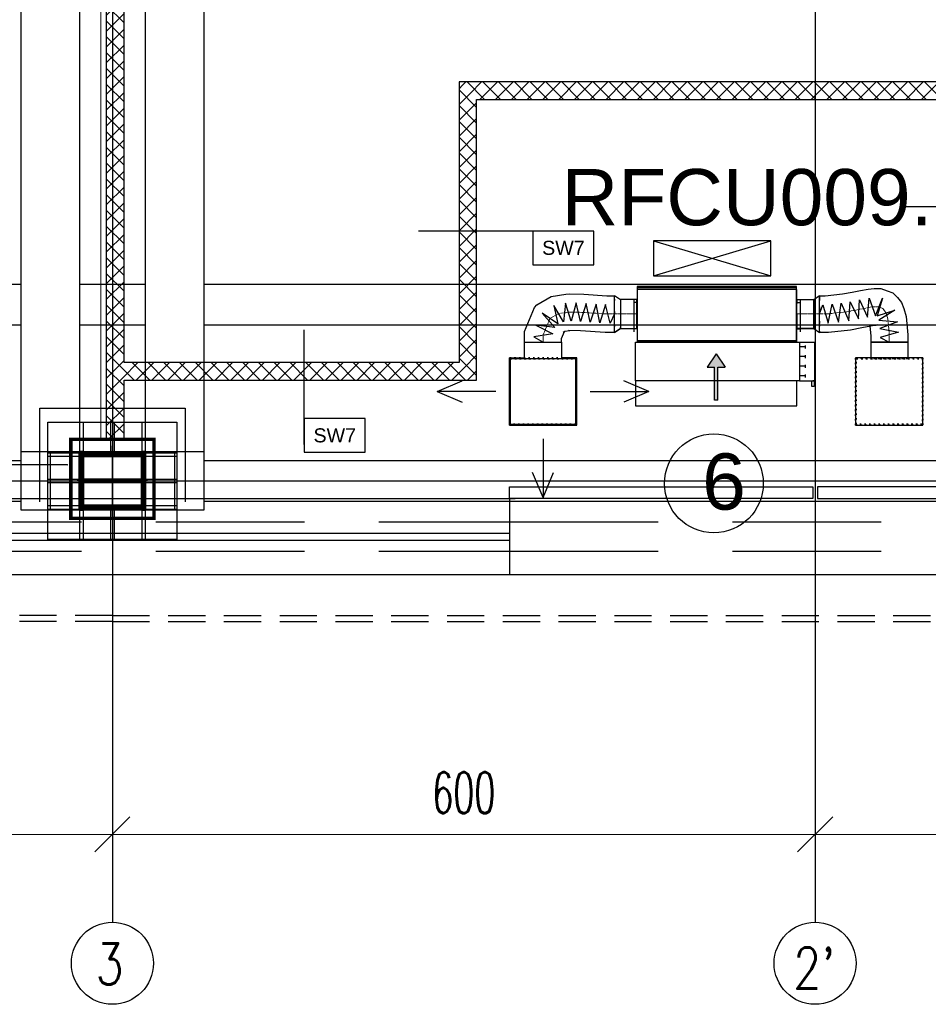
# Model space of a CAD drawing. Header units: centimetres. Extents: x -149939 to 48626, y -46000 to 152985.
# Tile 220 of 256: x -11332 to -3573, y 533 to 8936. Entities that reach past the tile are written whole.
import ezdxf

# ---------------------------------------------------------------- set-up
doc = ezdxf.new("R2010")
doc.units = ezdxf.units.CM
doc.header["$LTSCALE"] = 50
doc.header["$PDMODE"] = 35
doc.header["$PDSIZE"] = 0.1
for name, pattern in [('CADVENT_CENTERLINE', [9.9, 7.4, -1, 0.5, -1]), ('CADVENT_HIDDEN', [0.8, 0.25, -0.55]), ('Kondygnacja  -0_5$0$HIDDEN', [9.525, 6.35, -3.175]), ('Kondygnacja  -0_5$0$HIDDEN2', [4.7625, 3.175, -1.5875]), ('Osie rzutów$0$DASHDOT2', [12.7, 6.35, -3.175, 0, -3.175])]:
    doc.linetypes.add(name, pattern=pattern)
doc.layers.get('0').update_dxf_attribs({"color": 8})
doc.layers.get('DEFPOINTS').update_dxf_attribs({"color": 8})
for name, color, linetype in [('01-103-Went PP_poziom-0_5$0$L_Nawiew', 7, 'Continuous'), ('bgde-nawiewEXP', 7, 'Continuous'), ('bgde-nawiewHIDDEN', 250, 'Continuous'), ('bgde-wywiewSOL', 5, 'Continuous'), ('bgde_AJ_strzałki', 7, 'Continuous'), ('Kondygnacja  -0_5$0$ARCH_GK', 8, 'Continuous'), ('Kondygnacja  -0_5$0$ARCH_INFO_ODPORNOŚĆ OGNIOWA', 8, 'Continuous'), ('Kondygnacja  -0_5$0$ARCH_INFO_OPISY_PRZEGRODY', 8, 'Continuous'), ('Kondygnacja  -0_5$0$ARCH_KONSTR_POWYŻEJ RZUTU', 8, 'Kondygnacja  -0_5$0$HIDDEN'), ('Kondygnacja  -0_5$0$ARCH_KONSTR_POWYŻEJ RZUTU_IST', 8, 'Kondygnacja  -0_5$0$HIDDEN2'), ('Kondygnacja  -0_5$0$ARCH_KONSTRUKCJA_NIEWIDOCZNA', 8, 'Continuous'), ('Kondygnacja  -0_5$0$ARCH_NIEWIDOK_IST', 8, 'Kondygnacja  -0_5$0$HIDDEN'), ('Kondygnacja  -0_5$0$ARCH_OKŁADZINA', 8, 'Continuous'), ('Kondygnacja  -0_5$0$ARCH_SŁUPY', 8, 'Continuous'), ('Kondygnacja  -0_5$0$ARCH_WIDOK_IST', 8, 'Continuous'), ('Kondygnacja  -0_5$0$ARCH_ŚLUSARKA_OKNA_IST', 8, 'Continuous'), ('Osie rzutów$0$ARCH_INFO_OSIE_IST', 8, 'Osie rzutów$0$DASHDOT2'), ('Osie rzutów$0$ARCH_INFO_OSIE_OPISY_IST', 8, 'Continuous')]:
    doc.layers.add(name, color=color, linetype=linetype)
for name, color, linetype, lineweight in [('bgde-nawiewCEN', 7, 'Continuous', 13), ('Kondygnacja  -0_5$0$ARCH_WIDOK', 8, 'Continuous', 13), ('Osie rzutów$0$ARCH_INFO_WYMIARY', 8, 'Continuous', 9), ('RFCU', 6, 'Continuous', 30)]:
    doc.layers.add(name, color=color, linetype=linetype, lineweight=lineweight)
doc.styles.add('Arial', font='ARIAL.TTF')
doc.styles.add('Kondygnacja  -0_5$0$Arial', font='ARIAL.TTF')
doc.styles.add('Kondygnacja  -0_5$0$Standard', font='txt')
doc.styles.add('Osie rzutów$0$ROMANS-250-CM', font='romans.shx', dxfattribs={"width": 0.8, "height": 50})
doc.styles.add('Osie rzutów$0$wymiary_cuprum', font='Romans.shx', dxfattribs={"width": 0.6})
doc.dimstyles.new('Kondygnacja  -0_5$0$ISO-25', dxfattribs={"dimtxt": 2.5, "dimasz": 2.5, "dimexe": 1.25, "dimexo": 0.625, "dimtad": 1, "dimtxsty": 'Kondygnacja  -0_5$0$Standard', "dimcen": 2.5, "dimadec": 0, "dimazin": 0, "dimtfac": 1, "dimtmove": 0, "dimatfit": 3, "dimfxl": 1, "dimarcsym": 0})
doc.dimstyles.new('Osie rzutów$0$ARCH_ CT', dxfattribs={"dimtxt": 20, "dimasz": 20, "dimexe": 12, "dimexo": 20, "dimgap": 5, "dimtad": 1, "dimdec": 1, "dimrnd": 0.5, "dimzin": 9, "dimdsep": 46, "dimtxsty": 'Osie rzutów$0$wymiary_cuprum', "dimblk": 'Osie rzutów$0$_Oblique', "dimcen": 8, "dimdle": 12, "dimclrd": 256, "dimclre": 256, "dimclrt": 55, "dimadec": 1, "dimazin": 0, "dimtfac": 1, "dimtdec": 1, "dimtmove": 1, "dimatfit": 2, "dimldrblk": 'Osie rzutów$0$_Dot', "dimfxl": 50, "dimtolj": 1, "dimtzin": 0, "dimlwd": -1, "dimlwe": -1, "dimarcsym": 0})
pattern_1 = [(45, (-22513.117, -27369.858), (-6.735192, 6.735192), [])]

# ---------------------------------------------------------------- blocks, each defined once
blk = doc.blocks.new('Osie rzutów$0$_Oblique')
at = {"color": 0, "linetype": 'ByBlock', "lineweight": -2}
blk.add_line((-0.5, -0.5), (0.5, 0.5), dxfattribs=at)
blk = doc.blocks.new('*D275')
at = {"layer": 'DEFPOINTS', "color": 0}
for p in [(11660, 4732.19), (12260, 4732.19), (12260, 4698.26)]:
    blk.add_point(p, dxfattribs=at)
at = {"layer": 'Osie rzutów$0$ARCH_INFO_WYMIARY'}
for p, q in [((11660, 4717.19), (11660, 4690.26)), ((12260, 4717.19), (12260, 4690.26)), ((11652, 4698.26), (12268, 4698.26))]:
    blk.add_line(p, q, dxfattribs=at)
at = {"layer": 'Osie rzutów$0$ARCH_INFO_WYMIARY', "xscale": 30, "yscale": 30, "zscale": 30, "rotation": 180}
blk.add_blockref('Osie rzutów$0$_Oblique', (11660, 4698.26), dxfattribs=at)
at = {"layer": 'Osie rzutów$0$ARCH_INFO_WYMIARY', "xscale": 30, "yscale": 30, "zscale": 30}
blk.add_blockref('Osie rzutów$0$_Oblique', (12260, 4698.26), dxfattribs=at)
at = {"layer": 'Osie rzutów$0$ARCH_INFO_WYMIARY', "color": 55, "insert": (11960, 4733.76), "char_height": 35, "attachment_point": 5, "style": 'Osie rzutów$0$wymiary_cuprum'}
blk.add_mtext('\\A1;600', dxfattribs=at)
blk = doc.blocks.new('Osie rzutów$0$_Dot')
at = {"color": 0, "linetype": 'ByBlock', "lineweight": -2}
blk.add_line((-0.5, 0), (-1, 0), dxfattribs=at)
at = {"color": 0, "linetype": 'ByBlock', "const_width": 0.5}
blk.add_lwpolyline([(-0.25, 0, 1), (0.25, 0, 1)], format="xyb", close=True, dxfattribs=at)
blk = doc.blocks.new('*D276')
at = {"layer": 'DEFPOINTS', "color": 0}
for p in [(11060, 4732.19), (11660, 4732.19), (11660, 4698.26)]:
    blk.add_point(p, dxfattribs=at)
at = {"layer": 'Osie rzutów$0$ARCH_INFO_WYMIARY'}
for p, q in [((11060, 4717.19), (11060, 4690.26)), ((11660, 4717.19), (11660, 4690.26)), ((11052, 4698.26), (11668, 4698.26))]:
    blk.add_line(p, q, dxfattribs=at)
at = {"layer": 'Osie rzutów$0$ARCH_INFO_WYMIARY', "xscale": 30, "yscale": 30, "zscale": 30, "rotation": 180}
blk.add_blockref('Osie rzutów$0$_Oblique', (11060, 4698.26), dxfattribs=at)
at = {"layer": 'Osie rzutów$0$ARCH_INFO_WYMIARY', "xscale": 30, "yscale": 30, "zscale": 30}
blk.add_blockref('Osie rzutów$0$_Oblique', (11660, 4698.26), dxfattribs=at)
at = {"layer": 'Osie rzutów$0$ARCH_INFO_WYMIARY', "color": 55, "insert": (11360, 4733.76), "char_height": 35, "attachment_point": 5, "style": 'Osie rzutów$0$wymiary_cuprum'}
blk.add_mtext('\\A1;600', dxfattribs=at)
blk = doc.blocks.new('*D277')
at = {"layer": 'DEFPOINTS', "color": 0}
for p in [(10460, 4732.19), (11060, 4732.19), (11060, 4698.26)]:
    blk.add_point(p, dxfattribs=at)
at = {"layer": 'Osie rzutów$0$ARCH_INFO_WYMIARY'}
for p, q in [((10460, 4717.19), (10460, 4690.26)), ((11060, 4717.19), (11060, 4690.26)), ((10452, 4698.26), (11068, 4698.26))]:
    blk.add_line(p, q, dxfattribs=at)
at = {"layer": 'Osie rzutów$0$ARCH_INFO_WYMIARY', "xscale": 30, "yscale": 30, "zscale": 30, "rotation": 180}
blk.add_blockref('Osie rzutów$0$_Oblique', (10460, 4698.26), dxfattribs=at)
at = {"layer": 'Osie rzutów$0$ARCH_INFO_WYMIARY', "xscale": 30, "yscale": 30, "zscale": 30}
blk.add_blockref('Osie rzutów$0$_Oblique', (11060, 4698.26), dxfattribs=at)
at = {"layer": 'Osie rzutów$0$ARCH_INFO_WYMIARY', "color": 55, "insert": (10760, 4733.76), "char_height": 35, "attachment_point": 5, "style": 'Osie rzutów$0$wymiary_cuprum'}
blk.add_mtext('\\A1;600', dxfattribs=at)
blk = doc.blocks.new('Kondygnacja  -0_5$0$_Dot')
at = {"color": 0, "linetype": 'ByBlock', "lineweight": -2}
blk.add_line((-0.5, 0), (-1, 0), dxfattribs=at)
at = {"color": 0, "linetype": 'ByBlock', "const_width": 0.5}
blk.add_lwpolyline([(-0.25, 0, 1), (0.25, 0, 1)], format="xyb", close=True, dxfattribs=at)
blk = doc.blocks.new('Kondygnacja  -0_5$0$konstrukcja istniejąca -0.5')
at = {"layer": 'Kondygnacja  -0_5$0$ARCH_KONSTR_POWYŻEJ RZUTU_IST', "ltscale": 10}
for p, q in [((9938, 5017.5), (10981.55, 5017.5)), ((11138, 5017.5), (12181.55, 5017.5)), ((10981.55, 4982.5), (9938, 4982.5)), ((12181.55, 4982.5), (11138, 4982.5))]:
    blk.add_line(p, q, dxfattribs=at)
for points in [[(10982, 5025), (10982, 6175)], [(11032, 6175), (11032, 5025)], [(11088, 6175), (11088, 5025)], [(11138, 6175), (11138, 5025)], [(9938, 5167.89), (10982, 5167.89)], [(11032, 5167.89), (11088, 5167.89)], [(11138, 5167.89), (12182, 5167.89)], [(10982, 5132.89), (9938, 5132.89)], [(11088, 5132.89), (11032, 5132.89)], [(12182, 5132.89), (11138, 5132.89)], [(11138, 4975), (10982, 4975), (10982, 5025), (11138, 5025), (11138, 4975)]]:
    blk.add_lwpolyline(points, dxfattribs=at)
at = {"layer": 'Kondygnacja  -0_5$0$ARCH_KONSTR_POWYŻEJ RZUTU_IST', "ltscale": 10, "elevation": 0}
for points in [[(11007, 5025), (11007, 4975)], [(11113, 5025), (11113, 4975)]]:
    blk.add_lwpolyline(points, dxfattribs=at)
blk = doc.blocks.new('A$C5B3E7367')
at = {"layer": '01-103-Went PP_poziom-0_5$0$L_Nawiew'}
h = blk.add_hatch(color=256, dxfattribs=at)
h.paths.add_polyline_path([(215, 704), (215, 674), (331.7, 674), (331.7, 612.1), (445.9, 689), (331.7, 765.9), (331.7, 704)])
h.paths.add_polyline_path([(48.3, 704), (48.3, 674), (215, 674), (215, 704)])
for p, q in [((215, 1525), (165, 1525)), ((165, 1525), (165, 1505)), ((215, 1400), (215, 1530)), ((545, 1530), (215, 1530)), ((215, 1530), (215, 1515)), ((545, 1400), (545, 1530)), ((165, 1505), (215, 1505)), ((243.8, 1452), (268.8, 1452)), ((256.2, 1452), (256.2, 1400)), ((326.2, 1452), (351.2, 1452)), ((338.8, 1452), (338.8, 1400)), ((408.8, 1452), (433.8, 1452)), ((421.2, 1452), (421.2, 1400)), ((491.2, 1452), (516.2, 1452)), ((503.8, 1452), (503.8, 1400)), ((0, 1378), (215, 1378)), ((0, 0), (0, 1378)), ((545, 1400), (215, 1400)), ((215, 1400), (215, 1378)), ((215, 1378), (215, 0)), ((545, 0), (545, 1400)), ((445.9, 689), (331.7, 765.9)), ((331.7, 704), (331.7, 765.9)), ((48.3, 704), (331.7, 704)), ((48.3, 704), (48.3, 674)), ((48.3, 674), (331.7, 674)), ((445.9, 689), (331.7, 612.1)), ((331.7, 612.1), (331.7, 674)), ((215, 0), (0, 0)), ((215, 0), (545, 0))]:
    blk.add_line(p, q, dxfattribs=at)
blk = doc.blocks.new('A$C53CA46B8')
at = {"layer": 'bgde-wywiewSOL'}
for p, q in [((112.9, 511.1), (-162.1, 511.1)), ((-137.1, 481.1), (-137.1, 511.1)), ((87.9, 481.1), (87.9, 511.1)), ((200.4, 481.1), (-249.6, 481.1)), ((-249.6, 481.1), (-249.6, -878.9)), ((200.4, 481.1), (200.4, -878.9)), ((200.4, -878.9), (-249.6, -878.9)), ((112.9, -908.9), (-162.1, -908.9)), ((-137.1, -878.9), (-137.1, -908.9)), ((87.9, -878.9), (87.9, -908.9))]:
    blk.add_line(p, q, dxfattribs=at)
at = {"layer": '01-103-Went PP_poziom-0_5$0$L_Nawiew'}
blk.add_blockref('A$C5B3E7367', (-794.6, -893.9), dxfattribs=at)
blk = doc.blocks.new('strzałki')
at = {"layer": 'bgde_AJ_strzałki'}
for p, q in [((-903.6, 0), (-691.1, 89.7, 3433)), ((903.6, 0), (691.1, 89.7, 3433)), ((-403.6, 0), (-903.6, 0)), ((-903.6, 0), (-691.1, -89.7, 3433)), ((403.6, 0), (903.6, 0)), ((903.6, 0), (691.1, -89.7, 3433)), ((0, -403.6), (0, -903.6)), ((0, -903.6), (-89.7, -691.1, 3433)), ((0, -903.6), (89.7, -691.1, 3433))]:
    blk.add_line(p, q, dxfattribs=at)
blk = doc.blocks.new('Osie rzutów')
at = {"layer": 'Osie rzutów$0$ARCH_INFO_OSIE_IST', "ltscale": 10}
for p, q in [((11060, 12510), (11060, 4623.26)), ((11660, 12510), (11660, 4623.26)), ((11060, 4970), (11060, 5030)), ((4436.04, 5000), (15156.54, 5000)), ((11090, 5000), (11030, 5000))]:
    blk.add_line(p, q, dxfattribs=at)
at = {"layer": 'Osie rzutów$0$ARCH_INFO_OSIE_OPISY_IST'}
for centre in [(11060, 4588.26), (11660, 4588.26)]:
    blk.add_circle(centre, 35, dxfattribs=at)
at = {"layer": 'Osie rzutów$0$ARCH_INFO_OSIE_OPISY_IST', "style": 'Osie rzutów$0$ROMANS-250-CM', "width": 0.8}
for s, p in [('3', (11045.56, 4570.23)), ("2'", (11641.26, 4566.62))]:
    blk.add_text(s, height=35, dxfattribs=at).set_placement(p)
at = {"layer": 'Osie rzutów$0$ARCH_INFO_WYMIARY'}
for base, p1, p2, picture, middle in [((11060, 4698.26), (10460, 4732.19), (11060, 4732.19), '*D277', (10760, 4733.76)), ((11660, 4698.26), (11060, 4732.19), (11660, 4732.19), '*D276', (11360, 4733.76)), ((12260, 4698.26), (11660, 4732.19), (12260, 4732.19), '*D275', (11960, 4733.76))]:
    dim = blk.add_linear_dim(base=base, p1=p1, p2=p2, dimstyle='Osie rzutów$0$ARCH_ CT', override={"dimtxt": 35, "dimasz": 30, "dimexe": 8, "dimexo": 15, "dimgap": 18, "dimdle": 8}, dxfattribs=at)
    dim.commit()
    dim.dimension.update_dxf_attribs({"geometry": picture, "text_midpoint": middle})

msp = doc.modelspace()

# ---------------------------------------------------------------- hatches: boundary and pattern name
at = {"layer": 'Kondygnacja  -0_5$0$ARCH_GK', "linetype": 'Continuous', "lineweight": -3}
h = msp.add_hatch(dxfattribs=at)
h.set_pattern_fill('ANSI37', color=256, scale=30, angle=-360, style=0)
h.set_pattern_definition([(45, (-121140, -45000), (-67.35192, 67.35192), []), (135, (-121140, -45000), (-67.35192, -67.35192), [])])
h.paths.add_polyline_path([(-10440, 14070), (-10590, 14220), (-10590, 5935), (-10477.5, 5935), (-10440, 6010)], flags=0)
h.paths.add_polyline_path([(-10440, 5860), (-10477.5, 5935), (-10590, 5935), (-10590, 5355), (-10440, 5355)], flags=0)
h = msp.add_hatch(dxfattribs=at)
h.set_pattern_fill('ANSI37', color=256, scale=30, angle=-360, style=0)
h.set_pattern_definition([(45, (-121140, -45000), (-67.35192, 67.35192), []), (135, (-121140, -45000), (-67.35192, -67.35192), [])])
h.paths.add_polyline_path([(-7580, 8405), (-7430, 8255), (2050, 8255), (1900, 8405)], flags=0)
h = msp.add_hatch(dxfattribs=at)
h.set_pattern_fill('ANSI37', color=256, scale=30, angle=-360, style=0)
h.set_pattern_definition([(45, (-121140, -45000), (-67.35192, 67.35192), []), (135, (-121140, -45000), (-67.35192, -67.35192), [])])
h.paths.add_polyline_path([(-7430, 8255), (-7580, 8405), (-7580, 6010), (-7430, 5860)], flags=0)
h = msp.add_hatch(dxfattribs=at)
h.set_pattern_fill('ANSI37', color=256, scale=30, style=0)
h.set_pattern_definition([(45, (-121140, -45000), (-67.35192, 67.35192), []), (135, (-121140, -45000), (-67.35192, -67.35192), [])])
h.paths.add_polyline_path([(-7430, 5860), (-7580, 6010), (-10440, 6010), (-10477.5, 5935), (-10440, 5860)], flags=0)
at = {"layer": 'Kondygnacja  -0_5$0$ARCH_SŁUPY', "lineweight": 40}
h = msp.add_hatch(dxfattribs=at)
h.set_pattern_fill('ANSI31', color=256, scale=3, style=0)
h.set_pattern_definition(pattern_1)
h.paths.add_polyline_path([(-10820, 5250), (-10820, 4750), (-10790, 4750), (-10790, 5250)])
h = msp.add_hatch(dxfattribs=at)
h.set_pattern_fill('ANSI31', color=256, scale=3, style=0)
h.set_pattern_definition(pattern_1)
h.paths.add_polyline_path([(-10290, 5210), (-10290, 5240), (-10790, 5240), (-10790, 5210)])
h = msp.add_hatch(dxfattribs=at)
h.set_pattern_fill('ANSI31', color=256, scale=3, style=0)
h.set_pattern_definition(pattern_1)
h.paths.add_polyline_path([(-10290, 4750), (-10260, 4750), (-10260, 5250), (-10290, 5250)])
h = msp.add_hatch(dxfattribs=at)
h.set_pattern_fill('ANSI31', color=256, scale=3, style=0)
h.set_pattern_definition(pattern_1)
h.paths.add_polyline_path([(-10290, 4985), (-10290, 5015), (-10790, 5015), (-10790, 4985)])
h = msp.add_hatch(dxfattribs=at)
h.set_pattern_fill('ANSI31', color=256, scale=3, style=0)
h.set_pattern_definition(pattern_1)
h.paths.add_polyline_path([(-10290, 4760), (-10290, 4790), (-10790, 4790), (-10790, 4760)])

# ---------------------------------------------------------------- linework, layer by layer
at = {"layer": 'bgde-nawiewCEN', "linetype": 'CADVENT_CENTERLINE', "ltscale": 0.06}
for p, q in [((-4107.669, 6475.004), (-4182.32, 6459.549)), ((-4046.936, 6484.994), (-4107.669, 6475.004)), ((-3998.9, 6485.106), (-4046.936, 6484.994)), ((-3962.338, 6470.926), (-3998.9, 6485.106)), ((-6804.18, 6385.844), (-6734.533, 6426.829)), ((-6734.533, 6426.829), (-6641.811, 6441.046)), ((-6641.811, 6441.046), (-6528.775, 6438.642)), ((-6528.775, 6438.642), (-6325.492, 6424.545)), ((-6325.492, 6424.545), (-6252.8, 6424.545)), ((-6252.8, 6424.545), (-6202.8, 6424.545)), ((-6202.8, 6424.545), (-6062.8, 6424.545)), ((-6058.8, 6424.545), (-6062.8, 6424.545)), ((-4698.8, 6424.545), (-4694.8, 6424.545)), ((-4552.005, 6424.545), (-4694.8, 6424.545)), ((-4502.005, 6424.545), (-4552.005, 6424.545)), ((-4440.135, 6424.545), (-4502.005, 6424.545)), ((-4272.112, 6443.045), (-4440.135, 6424.545)), ((-4182.32, 6459.549), (-4272.112, 6443.045)), ((-3936.027, 6438.039), (-3962.338, 6470.926)), ((-3918.748, 6382.032), (-3936.027, 6438.039)), ((-6863.21, 6245.473), (-6804.18, 6385.844)), ((-3906.39, 6240.743), (-3918.748, 6382.032)), ((-6863.21, 6182.997), (-6863.21, 6245.473)), ((-3906.39, 6182.997), (-3906.39, 6240.743))]:
    msp.add_line(p, q, dxfattribs=at)
at = {"layer": 'bgde-nawiewEXP', "linetype": 'Continuous'}
for points in [[(-6058.8, 6649.545), (-4698.8, 6649.545), (-4698.8, 6659.545), (-6058.8, 6659.545)], [(-6058.8, 6199.545), (-4698.8, 6199.545), (-4698.8, 6649.545), (-6058.8, 6649.545)], [(-4694.8, 6299.545), (-4694.8, 6549.545), (-4552.005, 6549.545), (-4552.005, 6299.545)], [(-7143.21, 5482.997), (-6583.21, 5482.997), (-6583.21, 6042.997), (-7143.21, 6042.997)], [(-4193.89, 5475.497), (-3618.89, 5475.497), (-3618.89, 6050.497), (-4193.89, 6050.497)]]:
    msp.add_lwpolyline(points, close=True, dxfattribs=at)
for points in [[(-4502.005, 6579.622), (-4453.403, 6579.622), (-4305.3, 6595.93), (-4224.225, 6610.831), (-4151.221, 6625.945), (-4088.062, 6636.334), (-4034.501, 6641.496), (-3978.058, 6641.628), (-3924.769, 6622.967), (-3877.686, 6604.706), (-3836.909, 6565.533), (-3801.82, 6521.674), (-3783.715, 6472.567), (-3762.61, 6404.161), (-3748.89, 6247.3), (-3748.89, 6182.997), (-4063.89, 6182.997), (-4063.89, 6050.497)], [(-7020.71, 6182.997), (-7020.71, 6276.301), (-6935.091, 6479.9), (-6917.304, 6501.919), (-6793.334, 6574.869), (-6667.38, 6594.183), (-6638.535, 6596.937), (-6514.639, 6594.302), (-6317.48, 6580.629), (-6252.8, 6580.629)], [(-6252.8, 6551.955), (-6252.8, 6582.045), (-6202.8, 6549.545), (-6202.8, 6299.545), (-6062.8, 6299.545), (-6062.8, 6549.545), (-6202.8, 6549.545), (-6202.8, 6299.545), (-6202.8, 6299.545), (-6252.8, 6267.045)], [(-6252.8, 6549.811), (-6252.8, 6578.835)], [(-4694.8, 6299.545), (-4552.005, 6299.545), (-4552.005, 6549.545), (-4502.005, 6582.045), (-4502.005, 6555.431)], [(-4502.005, 6553.658), (-4502.005, 6578.894)], [(-6252.8, 6549.811), (-6252.8, 6538.285)], [(-6252.8, 6452.863), (-6252.8, 6544.456)], [(-6252.8, 6445.613), (-6252.8, 6528.165)], [(-6062.8, 6299.545), (-6062.8, 6549.545), (-6058.8, 6549.545)], [(-4698.8, 6549.545), (-4694.8, 6549.545), (-4694.8, 6540.03)], [(-4694.8, 6540.03), (-4694.8, 6549.545)], [(-4694.8, 6512.933), (-4694.8, 6540.03)], [(-4694.8, 6540.03), (-4694.8, 6512.933)], [(-4694.8, 6424.545), (-4694.8, 6512.933)], [(-4502.005, 6553.658), (-4502.005, 6538.764)], [(-4502.005, 6484.817), (-4502.005, 6547.38)], [(-4502.005, 6452.06), (-4502.005, 6528.307)], [(-4502.005, 6484.817), (-4502.005, 6459)], [(-6252.8, 6445.613), (-6252.8, 6430.268)], [(-6252.8, 6337.182), (-6252.8, 6439.624)], [(-6252.8, 6329.074), (-6252.8, 6416.796)], [(-4694.8, 6424.545), (-4694.8, 6376.709)], [(-4694.8, 6376.709), (-4694.8, 6424.545)], [(-4502.005, 6452.06), (-4502.005, 6431.426)], [(-4502.005, 6364.272), (-4502.005, 6444.787)], [(-4502.005, 6334.345), (-4502.005, 6416.938)], [(-6645.087, 6285.155), (-6542.91, 6282.982), (-6333.504, 6268.46), (-6252.8, 6268.46), (-6252.8, 6309.966)], [(-6252.8, 6329.074), (-6252.8, 6318.899)], [(-6252.8, 6272.678), (-6252.8, 6325.959)], [(-6202.8, 6299.545), (-6202.8, 6309.06)], [(-4694.8, 6336.156), (-4694.8, 6376.709)], [(-4694.8, 6376.709), (-4694.8, 6336.156)], [(-4694.8, 6336.156), (-4694.8, 6309.06)], [(-4694.8, 6299.545), (-4694.8, 6336.156)], [(-4502.005, 6364.272), (-4502.005, 6342.385)], [(-4502.005, 6334.345), (-4502.005, 6320.057)], [(-4502.005, 6269.467), (-4426.868, 6269.467), (-4238.924, 6290.161), (-4140.415, 6308.267), (-4064.117, 6324.062), (-4005.811, 6333.654)], [(-4502.005, 6279.034), (-4502.005, 6330.336)], [(-4502.005, 6269.467), (-4502.005, 6310.024)], [(-4071.615, 6322.51), (-4063.89, 6234.186), (-4063.89, 6182.997), (-3748.89, 6182.997), (-3748.89, 6050.497)], [(-4036.866, 6328.545), (-4019.742, 6328.585)], [(-7020.71, 6182.997), (-6705.71, 6182.997), (-6705.71, 6214.645), (-6679.724, 6276.438)], [(-6691.056, 6269.77), (-6675.731, 6278.788), (-6635.53, 6284.952)], [(-6252.8, 6268.46), (-6252.8, 6267.045), (-6202.8, 6299.545)], [(-6062.8, 6299.545), (-6058.8, 6299.545)], [(-4698.8, 6299.545), (-4694.8, 6299.545)], [(-4694.8, 6299.545), (-4698.8, 6299.545)], [(-4552.005, 6299.545), (-4502.005, 6267.045), (-4502.005, 6269.467)], [(-4502.005, 6279.034), (-4502.005, 6273.898)], [(-7020.71, 6042.997), (-7020.71, 6182.997), (-6705.71, 6182.997), (-6705.71, 6042.997)], [(-7150.71, 5475.497), (-6575.71, 5475.497), (-6575.71, 6050.497), (-6705.71, 6050.497)], [(-7150.71, 5475.497), (-7150.71, 6050.497), (-7020.71, 6050.497)]]:
    msp.add_lwpolyline(points, dxfattribs=at)
at = {"layer": 'bgde-nawiewHIDDEN', "linetype": 'CADVENT_HIDDEN'}
for points in [[(-6252.8, 6580.629), (-6252.8, 6578.835)], [(-4502.005, 6579.622), (-4502.005, 6578.894)], [(-4502.005, 6547.38), (-4502.005, 6555.431)], [(-6252.8, 6544.456), (-6252.8, 6551.955)], [(-6252.8, 6528.165), (-6252.8, 6538.285)], [(-6058.8, 6299.545), (-6058.8, 6549.545)], [(-4698.8, 6299.545), (-4698.8, 6549.545)], [(-4502.005, 6528.307), (-4502.005, 6538.764)], [(-6252.8, 6439.624), (-6252.8, 6452.863)], [(-6252.8, 6416.796), (-6252.8, 6430.268)], [(-4502.005, 6444.787), (-4502.005, 6459)], [(-4502.005, 6416.938), (-4502.005, 6431.426)], [(-6252.8, 6325.959), (-6252.8, 6337.182)], [(-6252.8, 6309.966), (-6252.8, 6318.899)], [(-4502.005, 6330.336), (-4502.005, 6342.385)], [(-4502.005, 6310.024), (-4502.005, 6320.057)], [(-6252.8, 6268.46), (-6252.8, 6272.678)], [(-4502.005, 6269.467), (-4502.005, 6273.898)], [(-7020.71, 6182.997), (-6705.71, 6182.997)], [(-4063.89, 6182.997), (-3748.89, 6182.997)]]:
    msp.add_lwpolyline(points, dxfattribs=at)
at = {"layer": 'bgde-nawiewHIDDEN'}
for points in [[(-4502.005, 6424.545), (-4475.266, 6503.557), (-4428.646, 6347.572), (-4395.628, 6507.484), (-4339.743, 6354.546), (-4316.647, 6516.048), (-4253.292, 6366.311), (-4239.99, 6528.511), (-4169.329, 6381.829), (-4161.305, 6544.345), (-4091.267, 6397.974), (-4079.673, 6560.073), (-4024.489, 6407.739), (-3965.316, 6558.321), (-4010.022, 6408.495), (-3858.423, 6457.216), (-3997.208, 6372.781), (-3835.442, 6357.813), (-3988.388, 6301.599), (-3829.023, 6268.813), (-3985.424, 6223.284), (-3906.39, 6182.997)], [(-6252.8, 6424.545), (-6289.388, 6346.163), (-6328.364, 6504.919), (-6378.85, 6349.709), (-6410.495, 6509.477), (-6461.447, 6355.138), (-6493.399, 6515.274), (-6544.015, 6360.642), (-6580.364, 6519.869), (-6621.666, 6362.805), (-6670.54, 6518.18), (-6689.311, 6357.071), (-6771.325, 6497.44), (-6736.136, 6340.217), (-6869.871, 6430.787), (-6762.49, 6310.558), (-6923.738, 6329.513), (-6779.309, 6255.506), (-6940.413, 6230.876), (-6863.21, 6182.997)]]:
    msp.add_lwpolyline(points, dxfattribs=at)
at = {"layer": 'bgde-nawiewHIDDEN', "linetype": 'CADVENT_HIDDEN'}
for points in [[(-7150.71, 5475.497), (-6575.71, 5475.497), (-6575.71, 6050.497), (-7150.71, 6050.497)], [(-7150.71, 6050.497), (-7150.71, 6050.497)], [(-7143.21, 5482.997), (-7143.21, 6042.997), (-6583.21, 6042.997), (-6583.21, 5482.997)], [(-7143.21, 6042.997), (-7143.21, 6042.997)], [(-7143.21, 6042.997), (-7143.21, 6042.997)], [(-7020.71, 6042.997), (-6705.71, 6042.997), (-7008.721, 6042.997)], [(-6583.21, 6042.997), (-6583.21, 6042.997)], [(-6575.71, 6050.497), (-6575.71, 6050.497)], [(-4193.89, 5475.497), (-4193.89, 6050.497), (-3618.89, 6050.497), (-3618.89, 5475.497)], [(-4186.39, 5482.997), (-4186.39, 6042.997), (-3626.39, 6042.997), (-3626.39, 5482.997)], [(-4186.39, 6042.997), (-4186.39, 6042.997)], [(-4063.89, 6042.997), (-3748.89, 6042.997), (-4051.901, 6042.997)], [(-3626.39, 6042.997), (-3626.39, 6042.997)], [(-3626.39, 6042.997), (-3626.39, 6042.997)], [(-7150.71, 5475.497), (-7150.71, 5475.497)], [(-7143.21, 5482.997), (-7143.21, 5482.997)], [(-6583.21, 5482.997), (-6583.21, 5482.997)], [(-6575.71, 5475.497), (-6575.71, 5475.497)], [(-4193.89, 5475.497), (-4193.89, 5475.497)], [(-4186.39, 5482.997), (-4186.39, 5482.997)], [(-3626.39, 5482.997), (-3626.39, 5482.997)]]:
    msp.add_lwpolyline(points, close=True, dxfattribs=at)
at = {"layer": 'bgde_AJ_strzałki'}
msp.add_line((-3315.436, 7339.46, -1147), (-3815.436, 7339.46, -1147), dxfattribs=at)
at = {"layer": 'Kondygnacja  -0_5$0$ARCH_GK', "linetype": 'Continuous', "lineweight": -3}
for p, q in [((-10590, 5355), (-10590, 14220)), ((-10440, 6010), (-10440, 14070)), ((1900, 8405), (-7580, 8405)), ((-7580, 8405), (-7580, 6010)), ((-7430, 8255), (2050, 8255)), ((-7430, 5860), (-7430, 8255)), ((-7580, 6010), (-10440, 6010)), ((-10440, 5355), (-10440, 5860)), ((-10440, 5860), (-7430, 5860)), ((-10590, 5355), (-10440, 5355))]:
    msp.add_line(p, q, dxfattribs=at)
at = {"layer": 'Kondygnacja  -0_5$0$ARCH_INFO_OPISY_PRZEGRODY'}
for points in [[(-6949.19, 7132.5), (-7925.81, 7132.5)], [(-8901.25, 5311.599), (-8901.25, 6288.219)]]:
    msp.add_lwpolyline(points, dxfattribs=at)
for points in [[(-6949.19, 6844.5), (-6429.19, 6844.5), (-6429.19, 7132.5), (-6949.19, 7132.5), (-6949.19, 6844.5)], [(-8901.25, 5243.996), (-8381.25, 5243.996), (-8381.25, 5531.996), (-8901.25, 5531.996), (-8901.25, 5243.996)]]:
    msp.add_lwpolyline(points, close=True, dxfattribs=at)
at = {"layer": 'Kondygnacja  -0_5$0$ARCH_KONSTRUKCJA_NIEWIDOCZNA'}
msp.add_lwpolyline([(-9990, 5500), (-9990, 4500), (-11090, 4500), (-11090, 5500)], close=True, dxfattribs=at)
for points in [[(-10820, 5500), (-10820, 5250)], [(-10790, 5500), (-10790, 5250)], [(-10555, 5500), (-10555, 5240)], [(-10525, 5500), (-10525, 5240)], [(-10290, 5500), (-10290, 5250)], [(-10260, 5500), (-10260, 5250)], [(-11090, 5240), (-10820, 5240)], [(-10260, 5240), (-9990, 5240)], [(-11090, 5210), (-10820, 5210)], [(-10260, 5210), (-9990, 5210)], [(-11090, 5015), (-10820, 5015)], [(-11090, 4985), (-10820, 4985)], [(-10260, 5015), (-9990, 5015)], [(-10260, 4985), (-9990, 4985)], [(-11090, 4790), (-10820, 4790)], [(-11090, 4760), (-10820, 4760)], [(-10820, 4750), (-10820, 4500)], [(-10790, 4750), (-10790, 4500)], [(-10555, 4760), (-10555, 4500)], [(-10525.06, 4760), (-10525.06, 4500)], [(-10290, 4750), (-10290, 4500)], [(-10260, 4790), (-9990, 4790)], [(-10260, 4760), (-9990, 4760)], [(-10260, 4750), (-10260, 4500)]]:
    msp.add_lwpolyline(points, dxfattribs=at)
at = {"layer": 'Kondygnacja  -0_5$0$ARCH_NIEWIDOK_IST', "ltscale": 4}
for p, q in [((-13980, 4650), (-7150, 4650)), ((-7150, 4650), (13810, 4650)), ((-13980, 4400), (-7150, 4400)), ((-7150, 4400), (14060, 4400))]:
    msp.add_line(p, q, dxfattribs=at)
at = {"layer": 'Kondygnacja  -0_5$0$ARCH_NIEWIDOK_IST'}
for points in [[(-10540, 3800), (1460, 3799.984), (2460, 2799.984), (3460, 3799.984), (3460, 4750)], [(-10540, 3850), (1480.711, 3849.984), (2460, 2870.695), (3410, 3820.695), (3410, 4750)], [(-10540, 3800.015), (-22700, 3799.984), (-23700, 2799.984), (-24700, 3799.984), (-24700, 4349.984)], [(-10540, 3850), (-22720.711, 3849.984), (-23700, 2870.695), (-24650, 3820.695), (-24650, 4349.984)]]:
    msp.add_lwpolyline(points, dxfattribs=at)
at = {"layer": 'Kondygnacja  -0_5$0$ARCH_OKŁADZINA'}
msp.add_lwpolyline([(-11160, 4820), (-11160, 5620), (-9920, 5620), (-9920, 4820)], dxfattribs=at)
at = {"layer": 'Kondygnacja  -0_5$0$ARCH_SŁUPY', "lineweight": 40}
for p, q in [((-10790, 5015), (-10290, 5015)), ((-10290, 4985), (-10790, 4985))]:
    msp.add_line(p, q, dxfattribs=at)
at = {"layer": 'Kondygnacja  -0_5$0$ARCH_SŁUPY', "lineweight": 50, "const_width": 30}
msp.add_lwpolyline([(-10895, 5355), (-10185, 5355), (-10185, 4680), (-10895, 4680)], close=True, dxfattribs=at)
at = {"layer": 'Kondygnacja  -0_5$0$ARCH_SŁUPY', "lineweight": 40}
for points in [[(-10820, 5250), (-10790, 5250), (-10790, 4750), (-10820, 4750)], [(-10290, 5250), (-10260, 5250), (-10260, 4750), (-10290, 4750)]]:
    msp.add_lwpolyline(points, close=True, dxfattribs=at)
for points in [[(-10290, 5240), (-10790, 5240)], [(-10790, 5210), (-10290, 5210)], [(-10290, 4790), (-10790, 4790)], [(-10790, 4760), (-10290, 4760)]]:
    msp.add_lwpolyline(points, dxfattribs=at)
at = {"layer": 'Kondygnacja  -0_5$0$ARCH_WIDOK'}
msp.add_lwpolyline([(-10640, 5355), (-10640, 14270), (7830, 14270)], dxfattribs=at)
at = {"layer": 'Kondygnacja  -0_5$0$ARCH_WIDOK_IST'}
for p, q in [((-13980, 4850), (-7100, 4850)), ((-13980, 4200), (-7100, 4200))]:
    msp.add_line(p, q, dxfattribs=at)
for points in [[(-7150, 4850), (-7150, 4950), (-4560, 4950), (-4560, 4850)], [(-4520, 4850), (-1930, 4850), (-1930, 4950), (-4520, 4950)]]:
    msp.add_lwpolyline(points, close=True, dxfattribs=at)
msp.add_lwpolyline([(-7150, 4850), (-7150, 4200), (-1980, 4200)], dxfattribs=at)
at = {"layer": 'Kondygnacja  -0_5$0$ARCH_ŚLUSARKA_OKNA_IST'}
for p, q in [((-7150, 4550), (-13980, 4550)), ((-7150, 4490), (-13980, 4490))]:
    msp.add_line(p, q, dxfattribs=at)
at = {"layer": 'RFCU'}
for p, q in [((-4918.536, 7050.132), (-5918.536, 7050.132)), ((-5918.536, 7050.132), (-5918.536, 6750.132)), ((-5918.536, 6750.132), (-4918.536, 7050.132)), ((-5918.536, 7050.132), (-4918.536, 6750.132)), ((-4918.536, 6750.132), (-4918.536, 7050.132)), ((-5918.536, 6750.132), (-4918.536, 6750.132))]:
    msp.add_line(p, q, dxfattribs=at)
msp.add_circle((-5404.246, 4978.6, -2587.184), 421.787, dxfattribs=at)

# ---------------------------------------------------------------- block references
at = {"layer": '01-103-Went PP_poziom-0_5$0$L_Nawiew', "xscale": -1, "rotation": 270}
msp.add_blockref('A$C53CA46B8', (-5179.939, 6433.991, -667.184), dxfattribs=at)
at = {"layer": 'bgde_AJ_strzałki'}
msp.add_blockref('strzałki', (-6863.207, 5762.997, -1147), dxfattribs=at)
at = {"layer": 'Kondygnacja  -0_5$0$ARCH_KONSTR_POWYŻEJ RZUTU', "xscale": 10, "yscale": 10, "zscale": 10}
msp.add_blockref('Kondygnacja  -0_5$0$konstrukcja istniejąca -0.5', (-121140, -45000), dxfattribs=at)
at = {"layer": 'Osie rzutów$0$ARCH_INFO_OSIE_OPISY_IST', "color": 30, "xscale": 10, "yscale": 10, "zscale": 10}
msp.add_blockref('Osie rzutów', (-121140, -45000), dxfattribs=at)

# ---------------------------------------------------------------- texts
at = {"layer": 'Kondygnacja  -0_5$0$ARCH_INFO_OPISY_PRZEGRODY', "char_height": 120, "width": 520, "attachment_point": 5, "style": 'Kondygnacja  -0_5$0$Arial'}
for insert in [(-6689.19, 6988.5), (-8641.25, 5387.996)]:
    msp.add_mtext('SW7', dxfattribs=dict(at, insert=insert))
at = {"layer": 'RFCU', "char_height": 480, "attachment_point": 1, "style": 'Arial'}
for s, insert, width in [('RFCU009.1', (-6704.881, 7661.761), 10742.22846), ('6', (-5504.576, 5234.696, -2587.184), 727.77721)]:
    msp.add_mtext(s, dxfattribs=dict(at, insert=insert, width=width))

# ---------------------------------------------------------------- leaders
at = {"layer": 'Kondygnacja  -0_5$0$ARCH_INFO_ODPORNOŚĆ OGNIOWA'}
msp.add_leader([(-10923.742, 5136.096), (-11296.232, 5136.096), (-12039.711, 5136.096)], dimstyle='Kondygnacja  -0_5$0$ISO-25', override={"dimscale": 5, "dimasz": 2, "dimtad": 0, "dimldrblk": 'Kondygnacja  -0_5$0$_Dot'}, dxfattribs=at)

doc.saveas('drawing.dxf')
